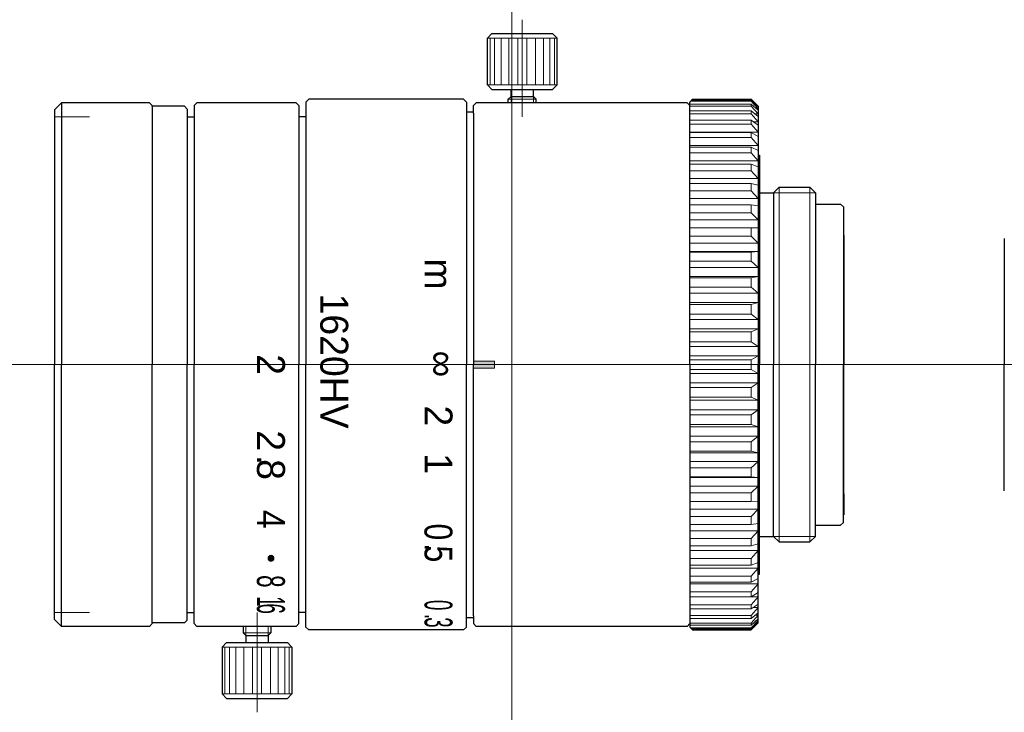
# Model space of a CAD drawing. Header units: millimetres. Extents: x -35.2 to 35.3, y 275.1 to 324.7.
import ezdxf
from ezdxf.enums import TextEntityAlignment as Align

# ---------------------------------------------------------------- set-up
doc = ezdxf.new("R2010")
doc.units = ezdxf.units.MM
doc.header["$LTSCALE"] = 0.25
doc.linetypes.add('CENTER', pattern=[50.8, 31.75, -6.35, 6.35, -6.35])
doc.layers.add('00_補助線', color=252, linetype='Continuous', lineweight=0, plot=False)
for name, color, linetype, lineweight in [('01_中心線', 1, 'CENTER', 20), ('03_寸法・文字', 50, 'Continuous', 20), ('画層1', 7, 'Continuous', 30)]:
    doc.layers.add(name, color=color, linetype=linetype, lineweight=lineweight)
doc.styles.add('VS Standard', font='txt', dxfattribs={"height": 3})

msp = doc.modelspace()

# ---------------------------------------------------------------- hatches: boundary and pattern name
at = {"layer": '03_寸法・文字'}
h = msp.add_hatch(color=256, dxfattribs=at)
h.dxf.hatch_style = 1
h.paths.add_polyline_path([(-2.746, 300.25), (-2.754, 299.75), (-1.254, 299.75), (-1.246, 300.25)])
h = msp.add_hatch(color=6, dxfattribs=at)
h.dxf.hatch_style = 1
h.paths.add_polyline_path([(-17.25, 285.881, 1), (-17.25, 286.381, 1)])

# ---------------------------------------------------------------- linework, layer by layer
at = {"layer": '00_補助線'}
for p, q in [((-32.75, 317.75), (-30.25, 317.75)), ((-32.75, 282.25), (-30.25, 282.25))]:
    msp.add_line(p, q, dxfattribs=at)
for p, direction in [((0, 0), (0, 1)), ((0, 300), (1, 0))]:
    msp.add_xline(p, direction, dxfattribs=at)
at = {"layer": '01_中心線'}
for p, q in [((0.75, 317.75), (0.75, 324.7)), ((-18.684, 300), (-35.25, 300)), ((-7.471, 300), (-11.254, 300)), ((35.276, 300), (0, 300)), ((-18.25, 282.25), (-18.25, 275.1))]:
    msp.add_line(p, q, dxfattribs=at)
at = {"layer": '画層1'}
for p, q in [((-1.425, 323.7), (-1.75, 323.375)), ((-1.75, 320.025), (-1.75, 323.375)), ((-1.425, 323.7), (2.925, 323.7)), ((2.925, 323.7), (3.25, 323.375)), ((3.25, 320.025), (3.25, 323.375)), ((-1.425, 319.7), (-1.75, 320.025)), ((-1.425, 319.7), (2.925, 319.7)), ((-0.05, 319.2), (-0.05, 319.7)), ((1.55, 319.2), (1.55, 319.7)), ((2.925, 319.7), (3.25, 320.025)), ((-14.55, 319), (-14.75, 318.8)), ((-14.75, 318.8), (-14.75, 317.75)), ((-3.45, 319), (-14.55, 319)), ((-3.45, 319), (-3.25, 318.8)), ((-3.25, 318.8), (-3.25, 318)), ((-0.05, 319.2), (-0.25, 319)), ((-0.25, 318.75), (-0.25, 319)), ((-0.05, 319.2), (1.55, 319.2)), ((1.75, 319), (1.55, 319.2)), ((1.75, 318.75), (1.75, 319)), ((12.75, 318.8), (12.95, 319)), ((12.75, 300), (12.75, 318.8)), ((12.95, 319), (17.15, 319)), ((17.15, 319), (17.65, 318.5)), ((-32.25, 318.75), (-32.75, 318.25)), ((-32.75, 318.25), (-32.75, 317.75)), ((-25.95, 318.75), (-32.25, 318.75)), ((-32.25, 318.75), (-32.25, 300)), ((-25.95, 318.75), (-25.75, 318.55)), ((-25.75, 318.5), (-25.75, 318.55)), ((-25.75, 318.5), (-25.75, 318.55)), ((-25.75, 318.5), (-25.75, 300)), ((-23.45, 318.5), (-25.75, 318.5)), ((-23.45, 318.5), (-23.25, 318.3)), ((-23.25, 318.3), (-23.25, 317.75)), ((-22.55, 318.75), (-22.75, 318.55)), ((-22.75, 318.55), (-22.75, 317.75)), ((-15.45, 318.75), (-22.55, 318.75)), ((-15.45, 318.75), (-15.25, 318.55)), ((-15.25, 318.55), (-15.25, 317.75)), ((-3.25, 318.1), (-2.75, 318.1)), ((-2.55, 318.75), (-2.75, 318.55)), ((-2.75, 318), (-2.75, 318.55)), ((12.55, 318.75), (-2.55, 318.75)), ((12.55, 318.75), (12.75, 318.55)), ((17.65, 318.5), (17.65, 300)), ((-32.75, 317.75), (-32.75, 300)), ((-23.25, 317.75), (-22.75, 317.75)), ((-23.25, 317.75), (-23.25, 300)), ((-22.75, 317.75), (-22.75, 300)), ((-14.75, 317.75), (-15.25, 317.75)), ((-15.25, 317.75), (-15.25, 300)), ((-14.75, 317.75), (-14.75, 300)), ((-3.25, 318), (-3.25, 300)), ((-2.75, 318), (-2.75, 300)), ((17.65, 315), (17.75, 315)), ((17.75, 315), (17.75, 300)), ((18.75, 312.303), (19.147, 312.7)), ((19.147, 312.7), (21.353, 312.7)), ((21.75, 312.303), (21.353, 312.7)), ((17.75, 312.303), (18.75, 312.303)), ((18.75, 312.303), (18.75, 312.303)), ((18.75, 312.303), (18.75, 300)), ((21.75, 312.303), (21.75, 300)), ((21.751, 311.5), (23.55, 311.5)), ((23.55, 311.5), (23.75, 311.3)), ((23.75, 311.3), (23.75, 300)), ((23.77, 310.75), (23.75, 310.77)), ((23.77, 309.25), (23.77, 310.75)), ((23.77, 309.25), (23.77, 300)), ((35.276, 309.028), (35.276, 300)), ((-32.75, 282.25), (-32.75, 300)), ((-32.25, 281.25), (-32.25, 300)), ((-25.75, 281.5), (-25.75, 300)), ((-23.25, 282.25), (-23.25, 300)), ((-22.75, 282.25), (-22.75, 300)), ((-15.25, 282.25), (-15.25, 300)), ((-14.75, 282.25), (-14.75, 300)), ((-3.25, 282), (-3.25, 300)), ((-2.75, 282), (-2.75, 300)), ((12.75, 300), (12.75, 281.2)), ((17.65, 281.5), (17.65, 300)), ((17.75, 285), (17.75, 300)), ((18.75, 287.697), (18.75, 300)), ((21.75, 287.697), (21.75, 300)), ((23.75, 288.7), (23.75, 300)), ((23.77, 290.75), (23.77, 300)), ((35.276, 290.972), (35.276, 300)), ((23.77, 290.75), (23.77, 289.25)), ((23.77, 289.25), (23.75, 289.23)), ((21.751, 288.5), (23.55, 288.5)), ((23.55, 288.5), (23.75, 288.7)), ((17.75, 287.697), (18.75, 287.697)), ((18.75, 287.697), (18.75, 287.697)), ((18.75, 287.697), (19.147, 287.3)), ((19.147, 287.3), (21.353, 287.3)), ((21.75, 287.697), (21.353, 287.3)), ((17.65, 285), (17.75, 285)), ((-32.75, 281.75), (-32.75, 282.25)), ((-23.25, 281.7), (-23.25, 282.25)), ((-23.25, 282.25), (-22.75, 282.25)), ((-22.75, 281.45), (-22.75, 282.25)), ((-14.75, 282.25), (-15.25, 282.25)), ((-15.25, 281.45), (-15.25, 282.25)), ((-14.75, 281.2), (-14.75, 282.25)), ((-32.25, 281.25), (-32.75, 281.75)), ((-25.95, 281.25), (-25.75, 281.45)), ((-23.45, 281.5), (-25.75, 281.5)), ((-25.75, 281.5), (-25.75, 281.45)), ((-23.45, 281.5), (-23.25, 281.7)), ((-22.55, 281.25), (-22.75, 281.45)), ((-15.45, 281.25), (-15.25, 281.45)), ((-3.25, 281.2), (-3.25, 282)), ((-3.25, 281.9), (-2.75, 281.9)), ((-2.75, 282), (-2.75, 281.45)), ((-2.55, 281.25), (-2.75, 281.45)), ((12.55, 281.25), (12.75, 281.45)), ((17.15, 281), (17.65, 281.5)), ((-25.95, 281.25), (-32.25, 281.25)), ((-15.45, 281.25), (-22.55, 281.25)), ((-19.25, 281.25), (-19.25, 280.8)), ((-19.05, 280.6), (-19.25, 280.8)), ((-17.25, 280.8), (-17.45, 280.6)), ((-17.25, 281.25), (-17.25, 280.8)), ((-14.55, 281), (-14.75, 281.2)), ((-3.45, 281), (-14.55, 281)), ((-3.45, 281), (-3.25, 281.2)), ((12.55, 281.25), (-2.55, 281.25)), ((12.75, 281.2), (12.95, 281)), ((12.95, 281), (17.15, 281)), ((-20.425, 280.1), (-20.75, 279.775)), ((-20.425, 280.1), (-16.075, 280.1)), ((-19.05, 280.6), (-19.05, 280.1)), ((-19.05, 280.6), (-17.45, 280.6)), ((-17.45, 280.6), (-17.45, 280.1)), ((-16.075, 280.1), (-15.75, 279.775)), ((-20.75, 279.775), (-20.75, 276.425)), ((-15.75, 279.775), (-15.75, 276.425)), ((-20.425, 276.1), (-20.75, 276.425)), ((-20.425, 276.1), (-16.075, 276.1)), ((-16.075, 276.1), (-15.75, 276.425))]:
    msp.add_line(p, q, dxfattribs=at)
at = {"layer": '画層1', "lineweight": 9}
for p, q in [((-1.75, 323.375), (3.25, 323.375)), ((-1.56, 323.375), (-1.56, 320.025)), ((-1.233, 323.375), (-1.233, 320.025)), ((-0.772, 323.375), (-0.772, 320.025)), ((-0.207, 323.375), (-0.207, 320.025)), ((0.424, 323.375), (0.424, 320.025)), ((1.076, 323.375), (1.076, 320.025)), ((1.707, 323.375), (1.707, 320.025)), ((2.272, 323.375), (2.272, 320.025)), ((2.733, 323.375), (2.733, 320.025)), ((3.06, 323.375), (3.06, 320.025)), ((-1.75, 320.025), (3.25, 320.025)), ((-0.25, 319), (1.75, 319)), ((-19.25, 280.8), (-17.25, 280.8)), ((-20.75, 279.775), (-15.75, 279.775)), ((-20.56, 276.425), (-20.56, 279.775)), ((-20.233, 276.425), (-20.233, 279.775)), ((-19.772, 276.425), (-19.772, 279.775)), ((-19.207, 276.425), (-19.207, 279.775)), ((-18.576, 276.425), (-18.576, 279.775)), ((-17.924, 276.425), (-17.924, 279.775)), ((-17.293, 276.425), (-17.293, 279.775)), ((-16.728, 276.425), (-16.728, 279.775)), ((-16.267, 276.425), (-16.267, 279.775)), ((-15.94, 276.425), (-15.94, 279.775)), ((-20.75, 276.425), (-15.75, 276.425))]:
    msp.add_line(p, q, dxfattribs=at)
at = {"layer": '画層1', "lineweight": 20}
for p, q in [((-0.05, 318.75), (-0.05, 319.2)), ((1.55, 318.75), (1.55, 319.2)), ((12.806, 318.856), (17.15, 318.856)), ((12.88, 318.93), (17.15, 318.93)), ((17.15, 318.93), (17.15, 318.856)), ((17.15, 318.93), (17.65, 318.454)), ((17.15, 318.856), (17.65, 318.322)), ((12.75, 318.655), (17.15, 318.655)), ((12.75, 318.508), (17.15, 318.508)), ((12.75, 318.176), (17.15, 318.176)), ((17.15, 318.655), (17.15, 318.508)), ((17.15, 318.655), (17.65, 318.216)), ((17.15, 318.508), (17.65, 317.955)), ((17.15, 318.176), (17.15, 317.958)), ((17.15, 318.176), (17.65, 317.779)), ((17.65, 318.322), (17.529, 318.322)), ((12.75, 317.958), (17.15, 317.958)), ((12.75, 317.498), (17.15, 317.498)), ((17.15, 317.958), (17.65, 317.39)), ((17.15, 317.498), (17.15, 317.211)), ((17.15, 317.498), (17.65, 317.147)), ((17.65, 317.39), (17.304, 317.39)), ((17.65, 317.955), (17.429, 317.955)), ((12.75, 317.211), (17.15, 317.211)), ((17.15, 317.211), (17.65, 316.635)), ((17.65, 316.635), (12.75, 316.635)), ((12.75, 316.628), (17.15, 316.628)), ((12.75, 316.275), (17.15, 316.275)), ((17.15, 316.628), (17.15, 316.275)), ((17.15, 316.628), (17.65, 316.327)), ((17.15, 316.275), (17.65, 315.698)), ((17.65, 315.698), (12.75, 315.698)), ((12.75, 315.576), (17.15, 315.576)), ((17.15, 315.576), (17.15, 315.161)), ((17.15, 315.576), (17.65, 315.328)), ((12.75, 315.161), (17.15, 315.161)), ((17.65, 314.589), (12.75, 314.589)), ((17.15, 315.161), (17.65, 314.589)), ((12.75, 314.354), (17.15, 314.354)), ((12.75, 313.881), (17.15, 313.881)), ((17.15, 314.354), (17.15, 313.881)), ((17.15, 314.354), (17.65, 314.161)), ((17.15, 313.881), (17.65, 313.319)), ((17.65, 313.319), (12.75, 313.319)), ((12.75, 312.974), (17.15, 312.974)), ((12.75, 312.449), (17.15, 312.449)), ((17.15, 312.974), (17.15, 312.449)), ((17.15, 312.974), (17.65, 312.839)), ((17.15, 312.449), (17.65, 311.904)), ((19.147, 312.7), (19.147, 300)), ((21.353, 312.7), (21.353, 300)), ((17.65, 311.904), (12.75, 311.904)), ((18.75, 312.303), (21.75, 312.303)), ((12.75, 311.452), (17.15, 311.452)), ((17.15, 311.452), (17.15, 310.88)), ((17.15, 311.452), (17.65, 311.377)), ((12.75, 310.88), (17.15, 310.88)), ((17.65, 310.359), (12.75, 310.359)), ((17.15, 310.88), (17.65, 310.359)), ((12.75, 309.804), (17.15, 309.804)), ((17.15, 309.804), (17.15, 309.192)), ((17.15, 309.804), (17.65, 309.789)), ((12.75, 309.192), (17.15, 309.192)), ((17.15, 309.192), (17.65, 308.7)), ((17.65, 308.7), (12.75, 308.7)), ((17.65, 308.095), (12.75, 308.095)), ((12.75, 308.049), (17.15, 308.049)), ((17.15, 308.049), (17.65, 308.095)), ((17.15, 308.049), (17.15, 307.404)), ((12.75, 307.404), (17.15, 307.404)), ((17.65, 306.946), (12.75, 306.946)), ((17.15, 307.404), (17.65, 306.946)), ((17.65, 306.312), (12.75, 306.312)), ((12.75, 306.206), (17.15, 306.206)), ((17.15, 306.206), (17.65, 306.312)), ((17.15, 306.206), (17.15, 305.534)), ((12.75, 305.534), (17.15, 305.534)), ((17.15, 305.534), (17.65, 305.115)), ((17.65, 305.115), (12.75, 305.115)), ((17.65, 304.459), (12.75, 304.459)), ((12.75, 304.295), (17.15, 304.295)), ((17.15, 304.295), (17.65, 304.459)), ((17.15, 304.295), (17.15, 303.604)), ((12.75, 303.604), (17.15, 303.604)), ((17.15, 303.604), (17.65, 303.229)), ((17.65, 303.229), (12.75, 303.229)), ((17.65, 302.558), (12.75, 302.558)), ((17.15, 302.337), (17.65, 302.558)), ((12.75, 302.337), (17.15, 302.337)), ((17.15, 302.337), (17.15, 301.634)), ((12.75, 301.634), (17.15, 301.634)), ((17.65, 301.307), (12.75, 301.307)), ((17.15, 301.634), (17.65, 301.307)), ((17.65, 300.629), (12.75, 300.629)), ((17.15, 300.353), (17.65, 300.629)), ((-1.25, 300.25), (-2.75, 300.25)), ((-1.25, 299.75), (-2.75, 299.75)), ((-1.25, 299.75), (-1.25, 300.25)), ((12.75, 300.353), (17.15, 300.353)), ((17.15, 300.353), (17.15, 300)), ((17.15, 299.647), (17.15, 300)), ((19.147, 287.3), (19.147, 300)), ((21.353, 287.3), (21.353, 300)), ((12.75, 299.647), (17.15, 299.647)), ((17.65, 299.371), (12.75, 299.371)), ((17.15, 299.647), (17.65, 299.371)), ((17.65, 298.693), (12.75, 298.693)), ((12.75, 298.366), (17.15, 298.366)), ((17.15, 298.366), (17.65, 298.693)), ((17.15, 297.663), (17.15, 298.366)), ((12.75, 297.663), (17.15, 297.663)), ((17.15, 297.663), (17.65, 297.442)), ((17.65, 297.442), (12.75, 297.442)), ((17.65, 296.771), (12.75, 296.771)), ((12.75, 296.396), (17.15, 296.396)), ((17.15, 296.396), (17.65, 296.771)), ((17.15, 295.705), (17.15, 296.396)), ((12.75, 295.705), (17.15, 295.705)), ((17.65, 295.541), (12.75, 295.541)), ((17.15, 295.705), (17.65, 295.541)), ((17.65, 294.885), (12.75, 294.885)), ((17.15, 294.466), (17.65, 294.885)), ((12.75, 294.466), (17.15, 294.466)), ((17.15, 293.794), (17.15, 294.466)), ((12.75, 293.794), (17.15, 293.794)), ((17.65, 293.688), (12.75, 293.688)), ((17.15, 293.794), (17.65, 293.688)), ((17.65, 293.054), (12.75, 293.054)), ((17.15, 292.596), (17.65, 293.054)), ((12.75, 292.596), (17.15, 292.596)), ((17.15, 291.951), (17.15, 292.596)), ((12.75, 291.951), (17.15, 291.951)), ((17.65, 291.905), (12.75, 291.905)), ((17.65, 291.3), (12.75, 291.3)), ((17.15, 291.951), (17.65, 291.905)), ((17.15, 290.808), (17.65, 291.3)), ((12.75, 290.808), (17.15, 290.808)), ((17.15, 290.196), (17.15, 290.808)), ((12.75, 290.196), (17.15, 290.196)), ((17.15, 290.196), (17.65, 290.211)), ((17.65, 289.641), (12.75, 289.641)), ((17.15, 289.12), (17.65, 289.641)), ((12.75, 289.12), (17.15, 289.12)), ((12.75, 288.548), (17.15, 288.548)), ((17.15, 288.548), (17.15, 289.12)), ((17.15, 288.548), (17.65, 288.623)), ((17.65, 288.096), (12.75, 288.096)), ((17.15, 287.551), (17.65, 288.096)), ((12.75, 287.551), (17.15, 287.551)), ((17.15, 287.026), (17.15, 287.551)), ((17.15, 287.026), (17.65, 287.161)), ((18.75, 287.697), (21.75, 287.697)), ((12.75, 287.026), (17.15, 287.026)), ((17.65, 286.681), (12.75, 286.681)), ((17.15, 286.119), (17.65, 286.681)), ((12.75, 286.119), (17.15, 286.119)), ((12.75, 285.646), (17.15, 285.646)), ((17.15, 285.646), (17.15, 286.119)), ((17.15, 285.646), (17.65, 285.839)), ((17.65, 285.411), (12.75, 285.411)), ((17.15, 284.839), (17.65, 285.411)), ((12.75, 284.839), (17.15, 284.839)), ((12.75, 284.424), (17.15, 284.424)), ((17.65, 284.302), (12.75, 284.302)), ((17.15, 284.424), (17.15, 284.839)), ((17.15, 284.424), (17.65, 284.672)), ((17.15, 283.725), (17.65, 284.302)), ((12.75, 283.725), (17.15, 283.725)), ((17.15, 283.372), (17.15, 283.725)), ((17.15, 283.372), (17.65, 283.673)), ((12.75, 283.372), (17.15, 283.372)), ((17.65, 283.365), (12.75, 283.365)), ((17.15, 282.789), (17.65, 283.365)), ((17.15, 282.502), (17.65, 282.853)), ((12.75, 282.789), (17.15, 282.789)), ((12.75, 282.502), (17.15, 282.502)), ((17.15, 282.502), (17.15, 282.789)), ((17.15, 282.042), (17.65, 282.61)), ((17.15, 281.824), (17.65, 282.221)), ((17.65, 282.61), (17.304, 282.61)), ((12.75, 282.042), (17.15, 282.042)), ((12.75, 281.824), (17.15, 281.824)), ((12.75, 281.492), (17.15, 281.492)), ((17.15, 281.492), (17.65, 282.045)), ((17.15, 281.824), (17.15, 282.042)), ((17.15, 281.345), (17.65, 281.784)), ((17.15, 281.144), (17.65, 281.678)), ((17.15, 281.07), (17.65, 281.546)), ((17.15, 281.345), (17.15, 281.492)), ((17.65, 282.045), (17.429, 282.045)), ((17.65, 281.678), (17.529, 281.678)), ((-19.05, 281.25), (-19.05, 280.6)), ((-17.45, 281.25), (-17.45, 280.6)), ((12.75, 281.345), (17.15, 281.345)), ((12.806, 281.144), (17.15, 281.144)), ((12.88, 281.07), (17.15, 281.07)), ((17.15, 281.07), (17.15, 281.144))]:
    msp.add_line(p, q, dxfattribs=at)

# ---------------------------------------------------------------- texts
at = {"layer": '03_寸法・文字', "color": 6, "style": 'VS Standard'}
for s, rotation, p in [('m', 270, (-4.25, 306.487)), ('1620HV', 270, (-11.718, 300.25)), ('∞', 90, (-6.254, 300.052)), ('2', 270, (-16.25, 300)), ('2', 270, (-4.251, 296.334)), ('2', 270, (-16.255, 294.553)), ('1', 270, (-4.251, 292.91)), ('.', 270, (-16.251, 293.171)), ('8', 270, (-16.251, 292.485))]:
    msp.add_text(s, height=2, rotation=rotation, dxfattribs=at).set_placement(p, align=Align.TOP_CENTER)
for s, width, p in [('4', 0.9, (-16.255, 288.922)), ('0', 0.8, (-4.255, 288.021)), ('.', 0.8, (-4.251, 286.909)), ('5', 0.8, (-4.251, 286.443)), ('8', 0.6, (-16.255, 284.48)), ('6', 0.5, (-16.254, 282.522)), ('1', 0.5, (-16.251, 283.035)), ('0', 0.5, (-4.255, 282.774)), ('.', 0.5, (-4.251, 281.96)), ('3', 0.5, (-4.251, 281.536))]:
    msp.add_text(s, height=2, rotation=270, dxfattribs=dict(at, width=width)).set_placement(p, align=Align.TOP_CENTER)

doc.saveas('drawing.dxf')
